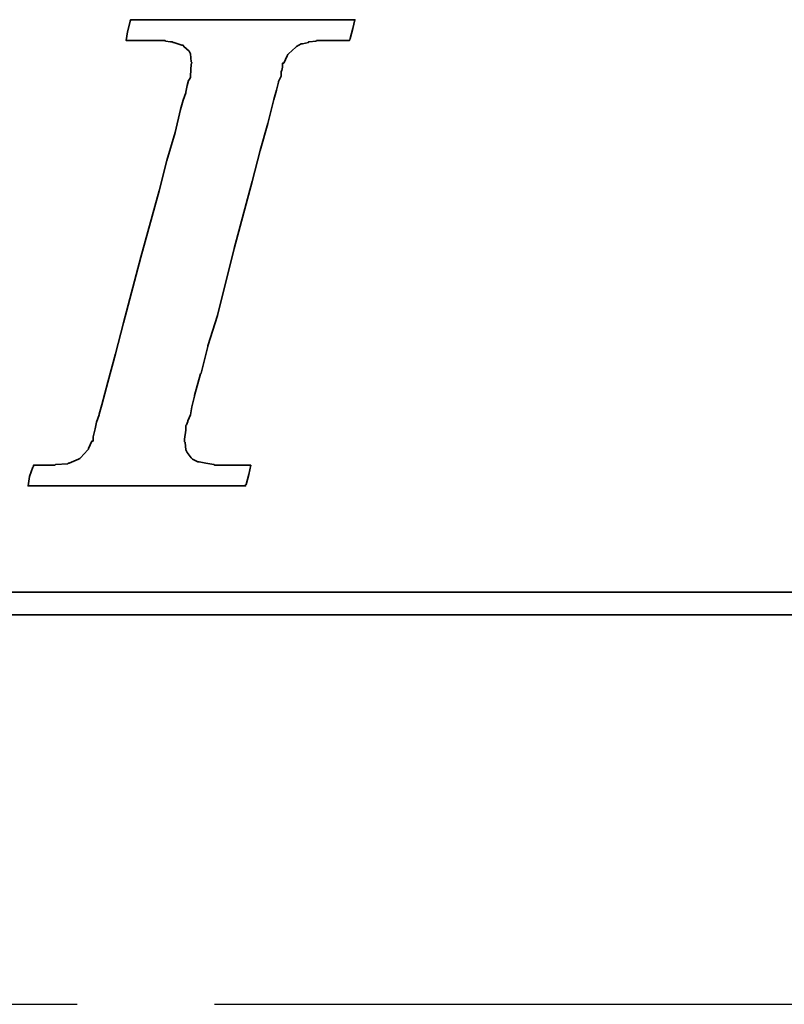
# Model space of a CAD drawing. Header units: millimetres. Extents: x -61 to 184, y -64 to 81.
# Tile 31 of 43: x 133.26 to 137.43, y 0 to 5.37. Entities that reach past the tile are written whole.
import ezdxf

# ---------------------------------------------------------------- set-up
doc = ezdxf.new("R2010")
doc.units = ezdxf.units.MM
doc.linetypes.add('CENTER', pattern=[2, 1.25, -0.25, 0.25, -0.25])
for name, color, linetype in [('CL', 1, 'CENTER'), ('DIM', 4, 'Continuous'), ('layer 1', 7, 'Continuous')]:
    doc.layers.add(name, color=color, linetype=linetype)

# ---------------------------------------------------------------- blocks, each defined once
blk = doc.blocks.new('TBI MOTION logo(完整正式版)')
at = {"layer": 'layer 1', "color": 22, "lineweight": 35}
for points, knots in [([(-40.59125, -7.94375), (-40.59125, -7.94375), (-40.97375, -7.94375), (-40.97375, -7.94375), (-40.97375, -7.94375), (-40.97375, -7.94375), (-41.38125, -7.94375), (-41.38125, -7.94375), (-41.38125, -7.94375), (-41.38125, -7.94375), (-41.54875, -7.94375), (-41.54875, -7.94375), (-41.54875, -7.94375), (-41.54875, -7.94375), (-41.59875, -7.94375), (-41.59875, -7.94375), (-41.59875, -7.94375), (-41.59875, -7.94375), (-41.88375, -7.94375), (-41.88375, -7.94375), (-41.88375, -7.94375), (-41.88375, -7.94375), (-41.90875, -7.91875), (-41.90875, -7.91875), (-41.90875, -7.91875), (-41.90875, -7.91875), (-42.19875, -7.87125), (-42.19875, -7.87125), (-42.19875, -7.87125), (-42.19875, -7.87125), (-42.43875, -7.82375), (-42.43875, -7.82375), (-42.43875, -7.82375), (-42.43875, -7.82375), (-42.45875, -7.82375), (-42.45875, -7.82375), (-42.45875, -7.82375), (-42.45875, -7.82375), (-42.48625, -7.82375), (-42.48625, -7.82375), (-42.48625, -7.82375), (-42.48625, -7.82375), (-42.67625, -7.72375), (-42.67625, -7.72375), (-42.67625, -7.72375), (-42.67625, -7.72375), (-42.70125, -7.70375), (-42.70125, -7.70375), (-42.70125, -7.70375), (-42.70125, -7.70375), (-42.72375, -7.67875), (-42.72375, -7.67875), (-42.72375, -7.67875), (-42.72375, -7.67875), (-42.86875, -7.48875), (-42.86875, -7.48875), (-42.86875, -7.48875), (-42.86875, -7.48875), (-42.89375, -7.43875), (-42.89375, -7.43875), (-42.89375, -7.43875), (-42.89375, -7.43875), (-42.91875, -7.38875), (-42.91875, -7.38875), (-42.91875, -7.38875), (-42.91875, -7.38875), (-42.93875, -7.12875), (-42.93875, -7.12875), (-42.93875, -7.12875), (-42.93875, -7.12875), (-42.96375, -7.10375), (-42.96375, -7.10375), (-42.96375, -7.10375), (-42.96375, -7.10375), (-42.96375, -7.05375), (-42.96375, -7.05375), (-42.96375, -7.05375), (-42.96375, -7.05375), (-42.96375, -7.00875), (-42.96375, -7.00875), (-42.96375, -7.00875), (-42.96375, -7.00875), (-42.91875, -6.69625), (-42.91875, -6.69625), (-42.91875, -6.69625), (-42.91875, -6.69625), (-42.91875, -6.62375), (-42.91875, -6.62375), (-42.91875, -6.62375), (-42.91875, -6.62375), (-42.91875, -6.59625), (-42.91875, -6.59625), (-42.91875, -6.59625), (-42.91875, -6.59625), (-42.91875, -6.57375), (-42.91875, -6.57375), (-42.91875, -6.57375), (-42.91875, -6.57375), (-42.91875, -6.52875), (-42.91875, -6.52875), (-42.91875, -6.52875), (-42.91875, -6.52875), (-42.89375, -6.50375), (-42.89375, -6.50375), (-42.89375, -6.50375), (-42.89375, -6.50375), (-42.84375, -6.38375), (-42.84375, -6.38375), (-42.84375, -6.38375), (-42.84375, -6.38375), (-42.84375, -6.35875), (-42.84375, -6.35875), (-42.84375, -6.35875), (-42.84375, -6.35875), (-42.74625, -6.14375), (-42.74625, -6.14375), (-42.74625, -6.14375), (-42.74625, -6.14375), (-42.70125, -5.85375), (-42.70125, -5.85375), (-42.70125, -5.85375), (-42.70125, -5.85375), (-42.60375, -5.47125), (-42.60375, -5.47125), (-42.60375, -5.47125), (-42.60375, -5.47125), (-42.60375, -5.44875), (-42.60375, -5.44875), (-42.60375, -5.44875), (-42.60375, -5.44875), (-42.38875, -4.67875), (-42.38875, -4.67875), (-42.38875, -4.67875), (-42.38875, -4.67875), (-42.36375, -4.65375), (-42.36375, -4.65375), (-42.36375, -4.65375), (-42.36375, -4.65375), (-42.12375, -3.69625), (-42.12375, -3.69625), (-42.12375, -3.69625), (-42.12375, -3.69625), (-42.12375, -3.67374), (-42.12375, -3.67374), (-42.12375, -3.67374), (-42.12375, -3.67374), (-41.78875, -2.59374), (-41.78875, -2.59374), (-41.78875, -2.59374), (-41.78875, -2.59374), (-41.18875, -0.19375), (-41.18875, -0.19375), (-41.18875, -0.19375), (-41.18875, -0.19375), (-40.54375, 2.20624), (-40.54375, 2.20624), (-40.54375, 2.20624), (-40.54375, 2.20624), (-40.25375, 3.30875), (-40.25375, 3.30875), (-40.25375, 3.30875), (-40.25375, 3.30875), (-39.98875, 4.27125), (-39.98875, 4.27125), (-39.98875, 4.27125), (-39.98875, 4.27125), (-39.77375, 5.13125), (-39.77375, 5.13125), (-39.77375, 5.13125), (-39.77375, 5.13125), (-39.67875, 5.47125), (-39.67875, 5.47125), (-39.67875, 5.47125), (-39.67875, 5.47125), (-39.60375, 5.75625), (-39.60375, 5.75625), (-39.60375, 5.75625), (-39.60375, 5.75625), (-39.60375, 5.78125), (-39.60375, 5.78125), (-39.60375, 5.78125), (-39.60375, 5.78125), (-39.50875, 5.97125), (-39.50875, 5.97125), (-39.50875, 5.97125), (-39.50875, 5.97125), (-39.50875, 6.13875), (-39.50875, 6.13875), (-39.50875, 6.13875), (-39.50875, 6.13875), (-39.48625, 6.16625), (-39.48625, 6.16625), (-39.48625, 6.16625), (-39.48625, 6.16625), (-39.46125, 6.28625), (-39.46125, 6.28625), (-39.46125, 6.28625), (-39.46125, 6.28625), (-39.46125, 6.42625), (-39.46125, 6.42625), (-39.46125, 6.42625), (-39.46125, 6.42625), (-39.41375, 6.42625), (-39.41375, 6.42625), (-39.41375, 6.42625), (-39.41375, 6.42625), (-39.29375, 6.69125), (-39.29375, 6.69125), (-39.29375, 6.69125), (-39.29375, 6.69125), (-39.26875, 6.74125), (-39.26875, 6.74125), (-39.26875, 6.74125), (-39.26875, 6.74125), (-39.24375, 6.76625), (-39.24375, 6.76625), (-39.24375, 6.76625), (-39.24375, 6.76625), (-38.98375, 7.00624), (-38.98375, 7.00624), (-38.98375, 7.00624), (-38.98375, 7.00624), (-38.95625, 7.02624), (-38.95625, 7.02624), (-38.95625, 7.02624), (-38.95625, 7.02624), (-38.78875, 7.12624), (-38.78875, 7.12624), (-38.78875, 7.12624), (-38.78875, 7.12624), (-38.76375, 7.12624), (-38.76375, 7.12624), (-38.76375, 7.12624), (-38.76375, 7.12624), (-38.74375, 7.12624), (-38.74375, 7.12624), (-38.74375, 7.12624), (-38.74375, 7.12624), (-38.52875, 7.17125), (-38.52875, 7.17125), (-38.52875, 7.17125), (-38.52875, 7.17125), (-38.52875, 7.19624), (-38.52875, 7.19624), (-38.52875, 7.19624), (-38.52875, 7.19624), (-38.50375, 7.19624), (-38.50375, 7.19624), (-38.50375, 7.19624), (-38.50375, 7.19624), (-38.26125, 7.21875), (-38.26125, 7.21875), (-38.26125, 7.21875), (-38.26125, 7.21875), (-38.23875, 7.24624), (-38.23875, 7.24624), (-38.23875, 7.24624), (-38.23875, 7.24624), (-38.21625, 7.24624), (-38.21625, 7.24624), (-38.21625, 7.24624), (-38.21625, 7.24624), (-38.18875, 7.24624), (-38.18875, 7.24624), (-38.18875, 7.24624), (-38.18875, 7.24624), (-37.90375, 7.24624), (-37.90375, 7.24624), (-37.90375, 7.24624), (-37.90375, 7.24624), (-37.85375, 7.24624), (-37.85375, 7.24624), (-37.85375, 7.24624), (-37.85375, 7.24624), (-37.75875, 7.24624), (-37.75875, 7.24624), (-37.75875, 7.24624), (-37.75875, 7.24624), (-37.42375, 7.24624), (-37.42375, 7.24624), (-37.42375, 7.24624), (-37.42375, 7.24624), (-37.08875, 7.24624), (-37.08875, 7.24624), (-37.08875, 7.24624), (-37.08875, 7.24624), (-37.06375, 7.24624), (-37.06375, 7.24624), (-37.06375, 7.24624), (-37.06375, 7.24624), (-37.06375, 7.26624), (-37.06375, 7.26624), (-37.06375, 7.26624), (-37.06375, 7.26624), (-37.03875, 7.29125), (-37.03875, 7.29125), (-37.03875, 7.29125), (-37.03875, 7.29125), (-37.03875, 7.31625), (-37.03875, 7.31625), (-37.03875, 7.31625), (-37.03875, 7.31625), (-36.94125, 7.67625), (-36.94125, 7.67625), (-36.94125, 7.67625), (-36.94125, 7.67625), (-36.86875, 7.98625), (-36.86875, 7.98625), (-36.86875, 7.98625), (-36.86875, 7.98625), (-36.98875, 7.98625), (-36.98875, 7.98625), (-36.98875, 7.98625), (-36.98875, 7.98625), (-37.42375, 7.98625), (-37.42375, 7.98625), (-37.42375, 7.98625), (-37.42375, 7.98625), (-37.94875, 7.98625), (-37.94875, 7.98625), (-37.94875, 7.98625), (-37.94875, 7.98625), (-38.57375, 7.98625), (-38.57375, 7.98625), (-38.57375, 7.98625), (-38.57375, 7.98625), (-39.29375, 7.98625), (-39.29375, 7.98625), (-39.29375, 7.98625), (-39.29375, 7.98625), (-40.82875, 7.98625), (-40.82875, 7.98625), (-40.82875, 7.98625), (-40.82875, 7.98625), (-42.36375, 7.98625), (-42.36375, 7.98625), (-42.36375, 7.98625), (-42.36375, 7.98625), (-43.08375, 7.98625), (-43.08375, 7.98625), (-43.08375, 7.98625), (-43.08375, 7.98625), (-43.70875, 7.98625), (-43.70875, 7.98625), (-43.70875, 7.98625), (-43.70875, 7.98625), (-44.23375, 7.98625), (-44.23375, 7.98625), (-44.23375, 7.98625), (-44.23375, 7.98625), (-44.66875, 7.98625), (-44.66875, 7.98625), (-44.66875, 7.98625), (-44.66875, 7.98625), (-44.88375, 7.98625), (-44.88375, 7.98625), (-44.88375, 7.98625), (-44.88375, 7.98625), (-44.90875, 7.94125), (-44.90875, 7.94125), (-44.90875, 7.94125), (-44.90875, 7.94125), (-44.90875, 7.91625), (-44.90875, 7.91625), (-44.90875, 7.91625), (-44.90875, 7.91625), (-45.00375, 7.55625), (-45.00375, 7.55625), (-45.00375, 7.55625), (-45.00375, 7.55625), (-45.05375, 7.24624), (-45.05375, 7.24624), (-45.05375, 7.24624), (-45.05375, 7.24624), (-44.61875, 7.24624), (-44.61875, 7.24624), (-44.61875, 7.24624), (-44.61875, 7.24624), (-44.11375, 7.24624), (-44.11375, 7.24624), (-44.11375, 7.24624), (-44.11375, 7.24624), (-43.99375, 7.24624), (-43.99375, 7.24624), (-43.99375, 7.24624), (-43.99375, 7.24624), (-43.94625, 7.24624), (-43.94625, 7.24624), (-43.94625, 7.24624), (-43.94625, 7.24624), (-43.92374, 7.24624), (-43.92374, 7.24624), (-43.92374, 7.24624), (-43.92374, 7.24624), (-43.65875, 7.24624), (-43.65875, 7.24624), (-43.65875, 7.24624), (-43.65875, 7.24624), (-43.63875, 7.21875), (-43.63875, 7.21875), (-43.63875, 7.21875), (-43.63875, 7.21875), (-43.46875, 7.19624), (-43.46875, 7.19624), (-43.46875, 7.19624), (-43.46875, 7.19624), (-43.39875, 7.19624), (-43.39875, 7.19624), (-43.39875, 7.19624), (-43.39875, 7.19624), (-43.37125, 7.17125), (-43.37125, 7.17125), (-43.37125, 7.17125), (-43.37125, 7.17125), (-43.34875, 7.17125), (-43.34875, 7.17125), (-43.34875, 7.17125), (-43.34875, 7.17125), (-43.20375, 7.12624), (-43.20375, 7.12624), (-43.20375, 7.12624), (-43.20375, 7.12624), (-43.05875, 7.07624), (-43.05875, 7.07624), (-43.05875, 7.07624), (-43.05875, 7.07624), (-43.01375, 7.07624), (-43.01375, 7.07624), (-43.01375, 7.07624), (-43.01375, 7.07624), (-42.98875, 7.02624), (-42.98875, 7.02624), (-42.98875, 7.02624), (-42.98875, 7.02624), (-42.79875, 6.86125), (-42.79875, 6.86125), (-42.79875, 6.86125), (-42.79875, 6.86125), (-42.77375, 6.81125), (-42.77375, 6.81125), (-42.77375, 6.81125), (-42.77375, 6.81125), (-42.74625, 6.76625), (-42.74625, 6.76625), (-42.74625, 6.76625), (-42.74625, 6.76625), (-42.72375, 6.47625), (-42.72375, 6.47625), (-42.72375, 6.47625), (-42.72375, 6.47625), (-42.70125, 6.45124), (-42.70125, 6.45124), (-42.70125, 6.45124), (-42.70125, 6.45124), (-42.70125, 6.42625), (-42.70125, 6.42625), (-42.70125, 6.42625), (-42.70125, 6.42625), (-42.72375, 6.40625), (-42.72375, 6.40625), (-42.72375, 6.40625), (-42.72375, 6.40625), (-42.74625, 5.97125), (-42.74625, 5.97125), (-42.74625, 5.97125), (-42.74625, 5.97125), (-42.74625, 5.94625), (-42.74625, 5.94625), (-42.74625, 5.94625), (-42.74625, 5.94625), (-42.74625, 5.92625), (-42.74625, 5.92625), (-42.74625, 5.92625), (-42.74625, 5.92625), (-42.77375, 5.87625), (-42.77375, 5.87625), (-42.77375, 5.87625), (-42.77375, 5.87625), (-42.81875, 5.80625), (-42.81875, 5.80625), (-42.81875, 5.80625), (-42.81875, 5.80625), (-42.86875, 5.63625), (-42.86875, 5.63625), (-42.86875, 5.63625), (-42.86875, 5.63625), (-42.91875, 5.39625), (-42.91875, 5.39625), (-42.91875, 5.39625), (-42.91875, 5.39625), (-42.91875, 5.37124), (-42.91875, 5.37124), (-42.91875, 5.37124), (-42.91875, 5.37124), (-43.01375, 5.10874), (-43.01375, 5.10874), (-43.01375, 5.10874), (-43.01375, 5.10874), (-43.10875, 4.77124), (-43.10875, 4.77124), (-43.10875, 4.77124), (-43.10875, 4.77124), (-43.29875, 3.95625), (-43.29875, 3.95625), (-43.29875, 3.95625), (-43.29875, 3.95625), (-43.58875, 2.95125), (-43.58875, 2.95125), (-43.58875, 2.95125), (-43.58875, 2.95125), (-43.87375, 1.87125), (-43.87375, 1.87125), (-43.87375, 1.87125), (-43.87375, 1.87125), (-44.52625, -0.50374), (-44.52625, -0.50374), (-44.52625, -0.50374), (-44.52625, -0.50374), (-45.14875, -2.85375), (-45.14875, -2.85375), (-45.14875, -2.85375), (-45.14875, -2.85375), (-45.43375, -3.95875), (-45.43375, -3.95875), (-45.43375, -3.95875), (-45.43375, -3.95875), (-45.69875, -4.96875), (-45.69875, -4.96875), (-45.69875, -4.96875), (-45.69875, -4.96875), (-45.91375, -5.78375), (-45.91375, -5.78375), (-45.91375, -5.78375), (-45.91375, -5.78375), (-46.01375, -6.11875), (-46.01375, -6.11875), (-46.01375, -6.11875), (-46.01375, -6.11875), (-46.01375, -6.14375), (-46.01375, -6.14375), (-46.01375, -6.14375), (-46.01375, -6.14375), (-46.10875, -6.40875), (-46.10875, -6.40875), (-46.10875, -6.40875), (-46.10875, -6.40875), (-46.15375, -6.64875), (-46.15375, -6.64875), (-46.15375, -6.64875), (-46.15375, -6.64875), (-46.20375, -6.83875), (-46.20375, -6.83875), (-46.20375, -6.83875), (-46.20375, -6.83875), (-46.22875, -6.93375), (-46.22875, -6.93375), (-46.22875, -6.93375), (-46.22875, -6.93375), (-46.22875, -7.07875), (-46.22875, -7.07875), (-46.22875, -7.07875), (-46.22875, -7.07875), (-46.27375, -7.07875), (-46.27375, -7.07875), (-46.27375, -7.07875), (-46.27375, -7.07875), (-46.39375, -7.34375), (-46.39375, -7.34375), (-46.39375, -7.34375), (-46.39375, -7.34375), (-46.39375, -7.36875), (-46.39375, -7.36875), (-46.39375, -7.36875), (-46.39375, -7.36875), (-46.42125, -7.38875), (-46.42125, -7.38875), (-46.42125, -7.38875), (-46.42125, -7.38875), (-46.68375, -7.67875), (-46.68375, -7.67875), (-46.68375, -7.67875), (-46.68375, -7.67875), (-46.70875, -7.70375), (-46.70875, -7.70375), (-46.70875, -7.70375), (-46.70875, -7.70375), (-46.75375, -7.72375), (-46.75375, -7.72375), (-46.75375, -7.72375), (-46.75375, -7.72375), (-47.08875, -7.87125), (-47.08875, -7.87125), (-47.08875, -7.87125), (-47.08875, -7.87125), (-47.11625, -7.87125), (-47.11625, -7.87125), (-47.11625, -7.87125), (-47.11625, -7.87125), (-47.13875, -7.89375), (-47.13875, -7.89375), (-47.13875, -7.89375), (-47.13875, -7.89375), (-47.56875, -7.91875), (-47.56875, -7.91875), (-47.56875, -7.91875), (-47.56875, -7.91875), (-47.59625, -7.94375), (-47.59625, -7.94375), (-47.59625, -7.94375), (-47.59625, -7.94375), (-47.64375, -7.94375), (-47.64375, -7.94375), (-47.64375, -7.94375), (-47.64375, -7.94375), (-47.73625, -7.94375), (-47.73625, -7.94375), (-47.73625, -7.94375), (-47.73625, -7.94375), (-48.07375, -7.94375), (-48.07375, -7.94375), (-48.07375, -7.94375), (-48.07375, -7.94375), (-48.36125, -7.94375), (-48.36125, -7.94375), (-48.36125, -7.94375), (-48.36125, -7.94375), (-48.36125, -7.96625), (-48.36125, -7.96625), (-48.36125, -7.96625), (-48.36125, -7.96625), (-48.36125, -7.99125), (-48.36125, -7.99125), (-48.36125, -7.99125), (-48.36125, -7.99125), (-48.38875, -8.01375), (-48.38875, -8.01375), (-48.38875, -8.01375), (-48.38875, -8.01375), (-48.50875, -8.34875), (-48.50875, -8.34875), (-48.50875, -8.34875), (-48.50875, -8.34875), (-48.55375, -8.68625), (-48.55375, -8.68625), (-48.55375, -8.68625), (-48.55375, -8.68625), (-48.45875, -8.68625), (-48.45875, -8.68625), (-48.45875, -8.68625), (-48.45875, -8.68625), (-48.07375, -8.68625), (-48.07375, -8.68625), (-48.07375, -8.68625), (-48.07375, -8.68625), (-47.52375, -8.68625), (-47.52375, -8.68625), (-47.52375, -8.68625), (-47.52375, -8.68625), (-46.92375, -8.68625), (-46.92375, -8.68625), (-46.92375, -8.68625), (-46.92375, -8.68625), (-46.25375, -8.68625), (-46.25375, -8.68625), (-46.25375, -8.68625), (-46.25375, -8.68625), (-46.20375, -8.68625), (-46.20375, -8.68625), (-46.20375, -8.68625), (-46.20375, -8.68625), (-44.71375, -8.68625), (-44.71375, -8.68625), (-44.71375, -8.68625), (-44.71375, -8.68625), (-43.22875, -8.68625), (-43.22875, -8.68625), (-43.22875, -8.68625), (-43.22875, -8.68625), (-42.55875, -8.68625), (-42.55875, -8.68625), (-42.55875, -8.68625), (-42.55875, -8.68625), (-42.50875, -8.68625), (-42.50875, -8.68625), (-42.50875, -8.68625), (-42.50875, -8.68625), (-41.93375, -8.68625), (-41.93375, -8.68625), (-41.93375, -8.68625), (-41.93375, -8.68625), (-41.38125, -8.68625), (-41.38125, -8.68625), (-41.38125, -8.68625), (-41.38125, -8.68625), (-40.97375, -8.68625), (-40.97375, -8.68625), (-40.97375, -8.68625), (-40.97375, -8.68625), (-40.78125, -8.68625), (-40.78125, -8.68625), (-40.78125, -8.68625), (-40.78125, -8.68625), (-40.78125, -8.63875), (-40.78125, -8.63875), (-40.78125, -8.63875), (-40.78125, -8.63875), (-40.75875, -8.63875), (-40.75875, -8.63875), (-40.75875, -8.63875), (-40.75875, -8.63875), (-40.66375, -8.27875), (-40.66375, -8.27875), (-40.66375, -8.27875), (-40.66375, -8.27875), (-40.59125, -7.94375), (-40.59125, -7.94375)], [0, 0, 0, 0, 0.00558659, 0.00558659, 0.00558659, 0.00558659, 0.01117318, 0.01117318, 0.01117318, 0.01117318, 0.01675978, 0.01675978, 0.01675978, 0.01675978, 0.02234637, 0.02234637, 0.02234637, 0.02234637, 0.02793296, 0.02793296, 0.02793296, 0.02793296, 0.03351955, 0.03351955, 0.03351955, 0.03351955, 0.03910615, 0.03910615, 0.03910615, 0.03910615, 0.04469274, 0.04469274, 0.04469274, 0.04469274, 0.05027933, 0.05027933, 0.05027933, 0.05027933, 0.05586592, 0.05586592, 0.05586592, 0.05586592, 0.06145251, 0.06145251, 0.06145251, 0.06145251, 0.06703911, 0.06703911, 0.06703911, 0.06703911, 0.0726257, 0.0726257, 0.0726257, 0.0726257, 0.07821229, 0.07821229, 0.07821229, 0.07821229, 0.08379888, 0.08379888, 0.08379888, 0.08379888, 0.08938547, 0.08938547, 0.08938547, 0.08938547, 0.09497207, 0.09497207, 0.09497207, 0.09497207, 0.10055866, 0.10055866, 0.10055866, 0.10055866, 0.10614525, 0.10614525, 0.10614525, 0.10614525, 0.11173184, 0.11173184, 0.11173184, 0.11173184, 0.11731844, 0.11731844, 0.11731844, 0.11731844, 0.12290503, 0.12290503, 0.12290503, 0.12290503, 0.12849162, 0.12849162, 0.12849162, 0.12849162, 0.13407821, 0.13407821, 0.13407821, 0.13407821, 0.1396648, 0.1396648, 0.1396648, 0.1396648, 0.1452514, 0.1452514, 0.1452514, 0.1452514, 0.15083799, 0.15083799, 0.15083799, 0.15083799, 0.15642458, 0.15642458, 0.15642458, 0.15642458, 0.16201117, 0.16201117, 0.16201117, 0.16201117, 0.16759777, 0.16759777, 0.16759777, 0.16759777, 0.17318436, 0.17318436, 0.17318436, 0.17318436, 0.17877095, 0.17877095, 0.17877095, 0.17877095, 0.18435754, 0.18435754, 0.18435754, 0.18435754, 0.18994413, 0.18994413, 0.18994413, 0.18994413, 0.19553073, 0.19553073, 0.19553073, 0.19553073, 0.20111732, 0.20111732, 0.20111732, 0.20111732, 0.20670391, 0.20670391, 0.20670391, 0.20670391, 0.2122905, 0.2122905, 0.2122905, 0.2122905, 0.21787709, 0.21787709, 0.21787709, 0.21787709, 0.22346369, 0.22346369, 0.22346369, 0.22346369, 0.22905028, 0.22905028, 0.22905028, 0.22905028, 0.23463687, 0.23463687, 0.23463687, 0.23463687, 0.24022346, 0.24022346, 0.24022346, 0.24022346, 0.24581006, 0.24581006, 0.24581006, 0.24581006, 0.25139665, 0.25139665, 0.25139665, 0.25139665, 0.25698324, 0.25698324, 0.25698324, 0.25698324, 0.26256983, 0.26256983, 0.26256983, 0.26256983, 0.26815642, 0.26815642, 0.26815642, 0.26815642, 0.27374302, 0.27374302, 0.27374302, 0.27374302, 0.27932961, 0.27932961, 0.27932961, 0.27932961, 0.2849162, 0.2849162, 0.2849162, 0.2849162, 0.29050279, 0.29050279, 0.29050279, 0.29050279, 0.29608939, 0.29608939, 0.29608939, 0.29608939, 0.30167598, 0.30167598, 0.30167598, 0.30167598, 0.30726257, 0.30726257, 0.30726257, 0.30726257, 0.31284916, 0.31284916, 0.31284916, 0.31284916, 0.31843575, 0.31843575, 0.31843575, 0.31843575, 0.32402235, 0.32402235, 0.32402235, 0.32402235, 0.32960894, 0.32960894, 0.32960894, 0.32960894, 0.33519553, 0.33519553, 0.33519553, 0.33519553, 0.34078212, 0.34078212, 0.34078212, 0.34078212, 0.34636872, 0.34636872, 0.34636872, 0.34636872, 0.35195531, 0.35195531, 0.35195531, 0.35195531, 0.3575419, 0.3575419, 0.3575419, 0.3575419, 0.36312849, 0.36312849, 0.36312849, 0.36312849, 0.36871508, 0.36871508, 0.36871508, 0.36871508, 0.37430168, 0.37430168, 0.37430168, 0.37430168, 0.37988827, 0.37988827, 0.37988827, 0.37988827, 0.38547486, 0.38547486, 0.38547486, 0.38547486, 0.39106145, 0.39106145, 0.39106145, 0.39106145, 0.39664804, 0.39664804, 0.39664804, 0.39664804, 0.40223464, 0.40223464, 0.40223464, 0.40223464, 0.40782123, 0.40782123, 0.40782123, 0.40782123, 0.41340782, 0.41340782, 0.41340782, 0.41340782, 0.41899441, 0.41899441, 0.41899441, 0.41899441, 0.42458101, 0.42458101, 0.42458101, 0.42458101, 0.4301676, 0.4301676, 0.4301676, 0.4301676, 0.43575419, 0.43575419, 0.43575419, 0.43575419, 0.44134078, 0.44134078, 0.44134078, 0.44134078, 0.44692737, 0.44692737, 0.44692737, 0.44692737, 0.45251397, 0.45251397, 0.45251397, 0.45251397, 0.45810056, 0.45810056, 0.45810056, 0.45810056, 0.46368715, 0.46368715, 0.46368715, 0.46368715, 0.46927374, 0.46927374, 0.46927374, 0.46927374, 0.47486034, 0.47486034, 0.47486034, 0.47486034, 0.48044693, 0.48044693, 0.48044693, 0.48044693, 0.48603352, 0.48603352, 0.48603352, 0.48603352, 0.49162011, 0.49162011, 0.49162011, 0.49162011, 0.4972067, 0.4972067, 0.4972067, 0.4972067, 0.5027933, 0.5027933, 0.5027933, 0.5027933, 0.50837989, 0.50837989, 0.50837989, 0.50837989, 0.51396648, 0.51396648, 0.51396648, 0.51396648, 0.51955307, 0.51955307, 0.51955307, 0.51955307, 0.52513966, 0.52513966, 0.52513966, 0.52513966, 0.53072626, 0.53072626, 0.53072626, 0.53072626, 0.53631285, 0.53631285, 0.53631285, 0.53631285, 0.54189944, 0.54189944, 0.54189944, 0.54189944, 0.54748603, 0.54748603, 0.54748603, 0.54748603, 0.55307263, 0.55307263, 0.55307263, 0.55307263, 0.55865922, 0.55865922, 0.55865922, 0.55865922, 0.56424581, 0.56424581, 0.56424581, 0.56424581, 0.5698324, 0.5698324, 0.5698324, 0.5698324, 0.57541899, 0.57541899, 0.57541899, 0.57541899, 0.58100559, 0.58100559, 0.58100559, 0.58100559, 0.58659218, 0.58659218, 0.58659218, 0.58659218, 0.59217877, 0.59217877, 0.59217877, 0.59217877, 0.59776536, 0.59776536, 0.59776536, 0.59776536, 0.60335196, 0.60335196, 0.60335196, 0.60335196, 0.60893855, 0.60893855, 0.60893855, 0.60893855, 0.61452514, 0.61452514, 0.61452514, 0.61452514, 0.62011173, 0.62011173, 0.62011173, 0.62011173, 0.62569832, 0.62569832, 0.62569832, 0.62569832, 0.63128492, 0.63128492, 0.63128492, 0.63128492, 0.63687151, 0.63687151, 0.63687151, 0.63687151, 0.6424581, 0.6424581, 0.6424581, 0.6424581, 0.64804469, 0.64804469, 0.64804469, 0.64804469, 0.65363128, 0.65363128, 0.65363128, 0.65363128, 0.65921788, 0.65921788, 0.65921788, 0.65921788, 0.66480447, 0.66480447, 0.66480447, 0.66480447, 0.67039106, 0.67039106, 0.67039106, 0.67039106, 0.67597765, 0.67597765, 0.67597765, 0.67597765, 0.68156425, 0.68156425, 0.68156425, 0.68156425, 0.68715084, 0.68715084, 0.68715084, 0.68715084, 0.69273743, 0.69273743, 0.69273743, 0.69273743, 0.69832402, 0.69832402, 0.69832402, 0.69832402, 0.70391061, 0.70391061, 0.70391061, 0.70391061, 0.70949721, 0.70949721, 0.70949721, 0.70949721, 0.7150838, 0.7150838, 0.7150838, 0.7150838, 0.72067039, 0.72067039, 0.72067039, 0.72067039, 0.72625698, 0.72625698, 0.72625698, 0.72625698, 0.73184358, 0.73184358, 0.73184358, 0.73184358, 0.73743017, 0.73743017, 0.73743017, 0.73743017, 0.74301676, 0.74301676, 0.74301676, 0.74301676, 0.74860335, 0.74860335, 0.74860335, 0.74860335, 0.75418994, 0.75418994, 0.75418994, 0.75418994, 0.75977654, 0.75977654, 0.75977654, 0.75977654, 0.76536313, 0.76536313, 0.76536313, 0.76536313, 0.77094972, 0.77094972, 0.77094972, 0.77094972, 0.77653631, 0.77653631, 0.77653631, 0.77653631, 0.78212291, 0.78212291, 0.78212291, 0.78212291, 0.7877095, 0.7877095, 0.7877095, 0.7877095, 0.79329609, 0.79329609, 0.79329609, 0.79329609, 0.79888268, 0.79888268, 0.79888268, 0.79888268, 0.80446927, 0.80446927, 0.80446927, 0.80446927, 0.81005587, 0.81005587, 0.81005587, 0.81005587, 0.81564246, 0.81564246, 0.81564246, 0.81564246, 0.82122905, 0.82122905, 0.82122905, 0.82122905, 0.82681564, 0.82681564, 0.82681564, 0.82681564, 0.83240223, 0.83240223, 0.83240223, 0.83240223, 0.83798883, 0.83798883, 0.83798883, 0.83798883, 0.84357542, 0.84357542, 0.84357542, 0.84357542, 0.84916201, 0.84916201, 0.84916201, 0.84916201, 0.8547486, 0.8547486, 0.8547486, 0.8547486, 0.8603352, 0.8603352, 0.8603352, 0.8603352, 0.86592179, 0.86592179, 0.86592179, 0.86592179, 0.87150838, 0.87150838, 0.87150838, 0.87150838, 0.87709497, 0.87709497, 0.87709497, 0.87709497, 0.88268156, 0.88268156, 0.88268156, 0.88268156, 0.88826816, 0.88826816, 0.88826816, 0.88826816, 0.89385475, 0.89385475, 0.89385475, 0.89385475, 0.89944134, 0.89944134, 0.89944134, 0.89944134, 0.90502793, 0.90502793, 0.90502793, 0.90502793, 0.91061453, 0.91061453, 0.91061453, 0.91061453, 0.91620112, 0.91620112, 0.91620112, 0.91620112, 0.92178771, 0.92178771, 0.92178771, 0.92178771, 0.9273743, 0.9273743, 0.9273743, 0.9273743, 0.93296089, 0.93296089, 0.93296089, 0.93296089, 0.93854749, 0.93854749, 0.93854749, 0.93854749, 0.94413408, 0.94413408, 0.94413408, 0.94413408, 0.94972067, 0.94972067, 0.94972067, 0.94972067, 0.95530726, 0.95530726, 0.95530726, 0.95530726, 0.96089385, 0.96089385, 0.96089385, 0.96089385, 0.96648045, 0.96648045, 0.96648045, 0.96648045, 0.97206704, 0.97206704, 0.97206704, 0.97206704, 0.97765363, 0.97765363, 0.97765363, 0.97765363, 0.98324022, 0.98324022, 0.98324022, 0.98324022, 0.98882682, 0.98882682, 0.98882682, 0.98882682, 0.99441341, 0.99441341, 0.99441341, 0.99441341, 1, 1, 1, 1]), ([(75.90875, -9.47875), (75.90875, -9.47875), (75.90875, -12.28625), (75.90875, -12.28625), (75.90875, -12.28625), (75.90875, -12.28625), (75.90875, -12.47875), (75.90875, -12.47875), (75.90875, -12.47875), (75.90875, -12.47875), (75.71625, -12.47875), (75.71625, -12.47875), (75.71625, -12.47875), (75.71625, -12.47875), (-88.32875, -12.47875), (-88.32875, -12.47875), (-88.32875, -12.47875), (-88.32875, -12.47875), (-88.32875, -13.29375), (-88.32875, -13.29375), (-88.32875, -13.29375), (-88.32875, -13.29375), (82.89125, -13.29375), (82.89125, -13.29375), (82.89125, -13.29375), (82.89125, -13.29375), (75.90875, -9.47875), (75.90875, -9.47875)], [0, 0, 0, 0, 0.14285714, 0.14285714, 0.14285714, 0.14285714, 0.28571429, 0.28571429, 0.28571429, 0.28571429, 0.42857143, 0.42857143, 0.42857143, 0.42857143, 0.57142857, 0.57142857, 0.57142857, 0.57142857, 0.71428571, 0.71428571, 0.71428571, 0.71428571, 0.85714286, 0.85714286, 0.85714286, 0.85714286, 1, 1, 1, 1])]:
    blk.add_open_spline(points, degree=3, knots=knots, dxfattribs=at)

msp = doc.modelspace()

# ---------------------------------------------------------------- linework, layer by layer
at = {"layer": 'CL', "color": 7, "ltscale": 3}
msp.add_line((92.3229, 0), (171.3229, 0), dxfattribs=at)

# ---------------------------------------------------------------- block references
at = {"layer": 'DIM', "color": 7, "xscale": 0.1526509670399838, "yscale": 0.1526509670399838, "zscale": 0.1526509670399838}
msp.add_blockref('TBI MOTION logo(完整正式版)', (140.7175, 4.1551), dxfattribs=at)

doc.saveas('drawing.dxf')
